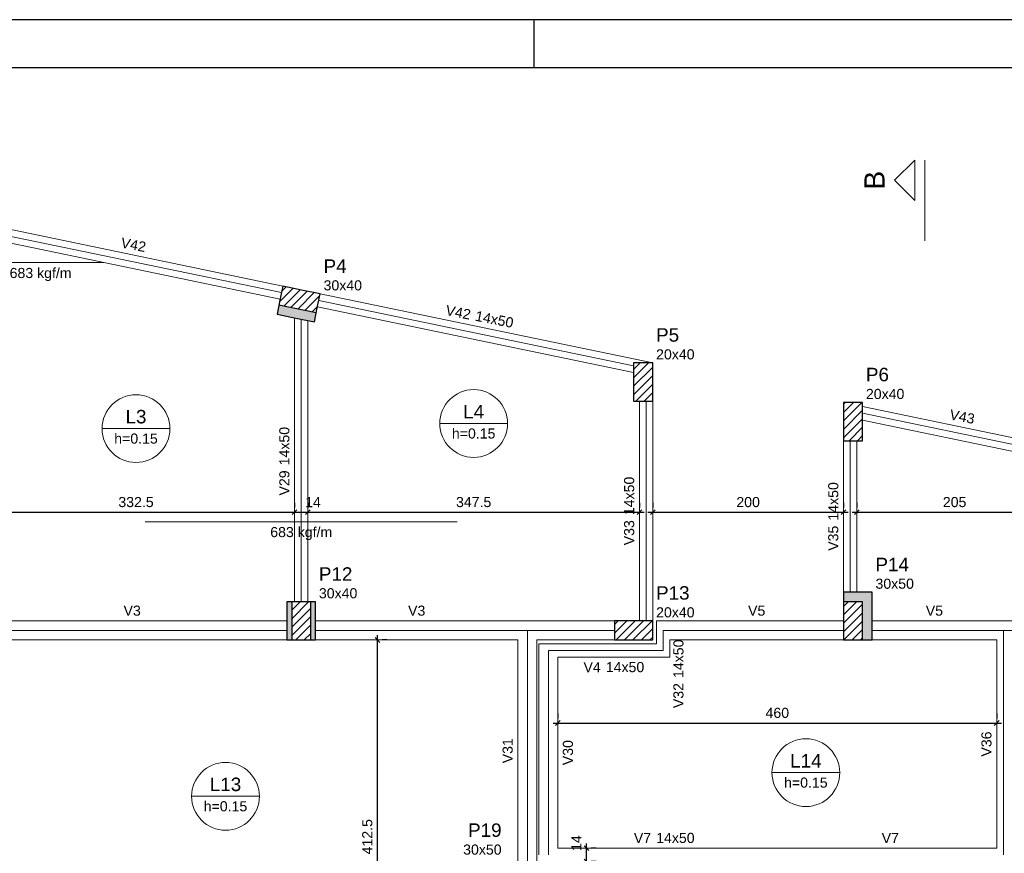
# Model space of a CAD drawing. Header units: millimetres. Extents: x 10 to 1250, y -62 to 528.
# Tile 111 of 193: x 113 to 134, y 175 to 193. Entities that reach past the tile are written whole.
import ezdxf

# ---------------------------------------------------------------- set-up
doc = ezdxf.new("R2010")
doc.units = ezdxf.units.MM
doc.header["$LTSCALE"] = 0.05
doc.linetypes.add('DOT', pattern=[6.35, 0, -6.35])
for name, color, linetype, lineweight in [('FO-Cargas de parede', 15, 'Continuous', 5), ('FO-Cortes', 9, 'Continuous', 5), ('FO-Cotas', 5, 'Continuous', 5), ('FO-Eixos', 5, 'Continuous', 5), ('FO-Hachura pilar que morre', 106, 'Continuous', 5), ('FO-Hachura pilar que passa', 19, 'Continuous', 5), ('FO-Pilares', 4, 'Continuous', 30), ('FO-Textos das lajes', 3, 'Continuous', 20), ('FO-Textos das vigas', 7, 'Continuous', 5), ('FO-Textos dos pilares', 7, 'Continuous', 5), ('FO-Vigas', 7, 'Continuous', 5)]:
    doc.layers.add(name, color=color, linetype=linetype, lineweight=lineweight)
doc.layers.add('FOLHA_PADRÃO', color=7, linetype='Continuous')
doc.styles.add('Arial', font='arial.ttf')
doc.styles.get("Standard").update_dxf_attribs({"font": 'arial.ttf'})
doc.dimstyles.new('UM_50.000000', dxfattribs={"dimtxt": 0.18, "dimasz": 0.1, "dimexe": 0.1, "dimexo": 0.2, "dimgap": 0.1, "dimtad": 1, "dimdec": 1, "dimlfac": 50, "dimzin": 0, "dimdsep": 46, "dimtxsty": 'Standard', "dimblk": 'OBLIQUE', "dimcen": 0.09, "dimdle": 0.1, "dimadec": 1, "dimazin": 2, "dimtfac": 1, "dimtdec": 1, "dimtofl": 0, "dimtmove": 0, "dimatfit": 3, "dimldrblk": 'OBLIQUE', "dimfxl": 1, "dimtolj": 1, "dimarcsym": 1})
pattern_1 = [(45, (51.72355, 266.28175), (-0.08838835, 0.08838835), [])]

# ---------------------------------------------------------------- blocks, each defined once
blk = doc.blocks.new('A1EST. 1500')
at = {"layer": 'FOLHA_PADRÃO', "color": 1, "linetype": 'Continuous'}
for p, q in [((150.008, 59.4), (0, 59.4)), ((113.5, 58.4), (113.5, 59.4))]:
    blk.add_line(p, q, dxfattribs=at)
at = {"layer": 'FOLHA_PADRÃO', "color": 6, "linetype": 'Continuous'}
blk.add_lwpolyline([(149, 58.4), (149, 1), (1, 1), (1, 58.4), (149, 58.4)], dxfattribs=at)
blk = doc.blocks.new('_Oblique')
at = {"color": 0, "linetype": 'ByBlock', "lineweight": -2}
blk.add_line((-0.5, -0.5), (0.5, 0.5), dxfattribs=at)
blk = doc.blocks.new('*D394')
at = {"layer": 'Defpoints', "color": 0, "transparency": 16777216}
for p in [(124.317, 177.84), (133.517, 177.84), (133.517, 177.84)]:
    blk.add_point(p, dxfattribs=at)
at = {"layer": 'FO-Cotas', "color": 0, "lineweight": -2, "transparency": 16777216}
for p, q in [((124.317, 178.04), (124.317, 177.94)), ((133.517, 178.04), (133.517, 177.94)), ((124.217, 177.84), (133.617, 177.84))]:
    blk.add_line(p, q, dxfattribs=at)
at = {"layer": 'FO-Cotas', "color": 0, "lineweight": -2, "transparency": 16777216, "xscale": 0.1, "yscale": 0.1, "zscale": 0.1, "rotation": 180}
blk.add_blockref('_Oblique', (124.317, 177.84), dxfattribs=at)
at = {"layer": 'FO-Cotas', "color": 0, "lineweight": -2, "transparency": 16777216, "xscale": 0.1, "yscale": 0.1, "zscale": 0.1}
blk.add_blockref('_Oblique', (133.517, 177.84), dxfattribs=at)
at = {"layer": 'FO-Cotas', "transparency": 16777216, "insert": (128.917, 178.052), "char_height": 0.2118, "attachment_point": 5, "rotation": 0.0057, "style": 'Arial'}
blk.add_mtext('\\A1;460', dxfattribs=at)
blk = doc.blocks.new('*D399')
at = {"layer": 'Defpoints', "color": 0, "transparency": 16777216}
for p in [(112.145, 182.259), (118.795, 182.259), (118.795, 182.259)]:
    blk.add_point(p, dxfattribs=at)
at = {"layer": 'FO-Cotas', "color": 0, "lineweight": -2, "transparency": 16777216}
for p, q in [((112.145, 182.459), (112.145, 182.359)), ((118.795, 182.459), (118.795, 182.359)), ((112.045, 182.259), (118.895, 182.259))]:
    blk.add_line(p, q, dxfattribs=at)
at = {"layer": 'FO-Cotas', "color": 0, "lineweight": -2, "transparency": 16777216, "xscale": 0.1, "yscale": 0.1, "zscale": 0.1, "rotation": 180}
blk.add_blockref('_Oblique', (112.145, 182.259), dxfattribs=at)
at = {"layer": 'FO-Cotas', "color": 0, "lineweight": -2, "transparency": 16777216, "xscale": 0.1, "yscale": 0.1, "zscale": 0.1}
blk.add_blockref('_Oblique', (118.795, 182.259), dxfattribs=at)
at = {"layer": 'FO-Cotas', "transparency": 16777216, "insert": (115.47, 182.471), "char_height": 0.2118, "attachment_point": 5, "rotation": 0.0057, "style": 'Arial'}
blk.add_mtext('\\A1;332.5', dxfattribs=at)
blk = doc.blocks.new('*D400')
at = {"layer": 'Defpoints', "color": 0, "transparency": 16777216}
for p in [(118.795, 182.259), (119.075, 182.259), (119.075, 182.259)]:
    blk.add_point(p, dxfattribs=at)
at = {"layer": 'FO-Cotas', "color": 0, "lineweight": -2, "transparency": 16777216}
for p, q in [((118.795, 182.459), (118.795, 182.359)), ((119.075, 182.459), (119.075, 182.359)), ((118.695, 182.259), (119.175, 182.259))]:
    blk.add_line(p, q, dxfattribs=at)
at = {"layer": 'FO-Cotas', "color": 0, "lineweight": -2, "transparency": 16777216, "xscale": 0.1, "yscale": 0.1, "zscale": 0.1, "rotation": 180}
blk.add_blockref('_Oblique', (118.795, 182.259), dxfattribs=at)
at = {"layer": 'FO-Cotas', "color": 0, "lineweight": -2, "transparency": 16777216, "xscale": 0.1, "yscale": 0.1, "zscale": 0.1}
blk.add_blockref('_Oblique', (119.075, 182.259), dxfattribs=at)
at = {"layer": 'FO-Cotas', "transparency": 16777216, "insert": (119.181, 182.471), "char_height": 0.2118, "attachment_point": 5, "rotation": 0.0057, "style": 'Arial'}
blk.add_mtext('\\A1;14', dxfattribs=at)
blk = doc.blocks.new('*D401')
at = {"layer": 'Defpoints', "color": 0, "transparency": 16777216}
for p in [(119.075, 182.259), (126.025, 182.259), (126.025, 182.259)]:
    blk.add_point(p, dxfattribs=at)
at = {"layer": 'FO-Cotas', "color": 0, "lineweight": -2, "transparency": 16777216}
for p, q in [((119.075, 182.459), (119.075, 182.359)), ((126.025, 182.459), (126.025, 182.359)), ((118.975, 182.259), (126.125, 182.259))]:
    blk.add_line(p, q, dxfattribs=at)
at = {"layer": 'FO-Cotas', "color": 0, "lineweight": -2, "transparency": 16777216, "xscale": 0.1, "yscale": 0.1, "zscale": 0.1, "rotation": 180}
blk.add_blockref('_Oblique', (119.075, 182.259), dxfattribs=at)
at = {"layer": 'FO-Cotas', "color": 0, "lineweight": -2, "transparency": 16777216, "xscale": 0.1, "yscale": 0.1, "zscale": 0.1}
blk.add_blockref('_Oblique', (126.025, 182.259), dxfattribs=at)
at = {"layer": 'FO-Cotas', "transparency": 16777216, "insert": (122.55, 182.471), "char_height": 0.2118, "attachment_point": 5, "rotation": 0.0057, "style": 'Arial'}
blk.add_mtext('\\A1;347.5', dxfattribs=at)
blk = doc.blocks.new('*D402')
at = {"layer": 'Defpoints', "color": 0, "transparency": 16777216}
for p in [(126.305, 182.259), (130.305, 182.259), (130.305, 182.259)]:
    blk.add_point(p, dxfattribs=at)
at = {"layer": 'FO-Cotas', "color": 0, "lineweight": -2, "transparency": 16777216}
for p, q in [((126.305, 182.459), (126.305, 182.359)), ((130.305, 182.459), (130.305, 182.359)), ((126.205, 182.259), (130.405, 182.259))]:
    blk.add_line(p, q, dxfattribs=at)
at = {"layer": 'FO-Cotas', "color": 0, "lineweight": -2, "transparency": 16777216, "xscale": 0.1, "yscale": 0.1, "zscale": 0.1, "rotation": 180}
blk.add_blockref('_Oblique', (126.305, 182.259), dxfattribs=at)
at = {"layer": 'FO-Cotas', "color": 0, "lineweight": -2, "transparency": 16777216, "xscale": 0.1, "yscale": 0.1, "zscale": 0.1}
blk.add_blockref('_Oblique', (130.305, 182.259), dxfattribs=at)
at = {"layer": 'FO-Cotas', "transparency": 16777216, "insert": (128.305, 182.471), "char_height": 0.2118, "attachment_point": 5, "rotation": 0.0057, "style": 'Arial'}
blk.add_mtext('\\A1;200', dxfattribs=at)
blk = doc.blocks.new('*D403')
at = {"layer": 'Defpoints', "color": 0, "transparency": 16777216}
for p in [(130.585, 182.259), (134.685, 182.259), (134.685, 182.259)]:
    blk.add_point(p, dxfattribs=at)
at = {"layer": 'FO-Cotas', "color": 0, "lineweight": -2, "transparency": 16777216}
for p, q in [((130.585, 182.459), (130.585, 182.359)), ((134.685, 182.459), (134.685, 182.359)), ((130.485, 182.259), (134.785, 182.259))]:
    blk.add_line(p, q, dxfattribs=at)
at = {"layer": 'FO-Cotas', "color": 0, "lineweight": -2, "transparency": 16777216, "xscale": 0.1, "yscale": 0.1, "zscale": 0.1, "rotation": 180}
blk.add_blockref('_Oblique', (130.585, 182.259), dxfattribs=at)
at = {"layer": 'FO-Cotas', "color": 0, "lineweight": -2, "transparency": 16777216, "xscale": 0.1, "yscale": 0.1, "zscale": 0.1}
blk.add_blockref('_Oblique', (134.685, 182.259), dxfattribs=at)
at = {"layer": 'FO-Cotas', "transparency": 16777216, "insert": (132.635, 182.471), "char_height": 0.2118, "attachment_point": 5, "rotation": 0.0057, "style": 'Arial'}
blk.add_mtext('\\A1;205', dxfattribs=at)
blk = doc.blocks.new('*D348')
at = {"layer": 'Defpoints', "color": 0, "transparency": 16777216}
for p in [(120.532, 179.581), (120.532, 179.581), (120.532, 171.331)]:
    blk.add_point(p, dxfattribs=at)
at = {"layer": 'FO-Cotas', "color": 0, "lineweight": -2, "transparency": 16777216}
for p, q in [((120.532, 171.231), (120.532, 179.681)), ((120.732, 179.581), (120.632, 179.581)), ((120.732, 171.331), (120.632, 171.331))]:
    blk.add_line(p, q, dxfattribs=at)
at = {"layer": 'FO-Cotas', "color": 0, "lineweight": -2, "transparency": 16777216, "xscale": 0.1, "yscale": 0.1, "zscale": 0.1}
for p, rotation in [((120.532, 179.581), 90), ((120.532, 171.331), 270)]:
    blk.add_blockref('_Oblique', p, dxfattribs=dict(at, rotation=rotation))
at = {"layer": 'FO-Cotas', "transparency": 16777216, "insert": (120.32, 175.456), "char_height": 0.2118, "attachment_point": 5, "rotation": 90, "style": 'Arial'}
blk.add_mtext('\\A1;412.5', dxfattribs=at)
blk = doc.blocks.new('*D353')
at = {"layer": 'Defpoints', "color": 0, "transparency": 16777216}
for p in [(124.917, 175.217), (124.917, 175.217), (124.917, 174.937)]:
    blk.add_point(p, dxfattribs=at)
at = {"layer": 'FO-Cotas', "color": 0, "lineweight": -2, "transparency": 16777216}
for p, q in [((124.917, 174.837), (124.917, 175.317)), ((125.117, 175.217), (125.017, 175.217)), ((125.117, 174.937), (125.017, 174.937))]:
    blk.add_line(p, q, dxfattribs=at)
at = {"layer": 'FO-Cotas', "color": 0, "lineweight": -2, "transparency": 16777216, "xscale": 0.1, "yscale": 0.1, "zscale": 0.1}
for p, rotation in [((124.917, 175.217), 90), ((124.917, 174.937), 270)]:
    blk.add_blockref('_Oblique', p, dxfattribs=dict(at, rotation=rotation))
at = {"layer": 'FO-Cotas', "transparency": 16777216, "insert": (124.705, 175.323), "char_height": 0.2118, "attachment_point": 5, "rotation": 90, "style": 'Arial'}
blk.add_mtext('\\A1;14', dxfattribs=at)

msp = doc.modelspace()

# ---------------------------------------------------------------- hatches: boundary and pattern name
at = {"layer": 'FO-Hachura pilar que morre', "linetype": 'Continuous'}
h = msp.add_hatch(color=256, dxfattribs=at)
h.paths.add_polyline_path([(118.5491, 186.9996), (118.4877, 186.7059), (118.4264, 186.4122), (118.8179, 186.3304), (119.2095, 186.2486), (119.2708, 186.5423), (119.3321, 186.836), (118.9406, 186.9178)])
h.paths.add_polyline_path([(118.5491, 186.9996), (118.5082, 186.8038), (118.4673, 186.608), (118.8588, 186.5262), (119.2504, 186.4444), (119.2912, 186.6402), (119.3321, 186.836), (118.9406, 186.9178)], flags=0)
for points in [[(130.7046, 179.5816), (130.9046, 179.5816), (130.9046, 180.5814), (130.3046, 180.5814), (130.3046, 180.3814), (130.7046, 180.3814), (130.7046, 179.5816)], [(118.6346, 180.3814), (118.6346, 179.5816), (118.7346, 179.5816), (118.7346, 180.3814), (118.6346, 180.3814)], [(119.1346, 179.5816), (119.2346, 179.5816), (119.2346, 180.3814), (119.1346, 180.3814), (119.1346, 179.5816)]]:
    msp.add_hatch(color=256, dxfattribs=at).paths.add_polyline_path(points)
at = {"layer": 'FO-Hachura pilar que passa', "linetype": 'Continuous'}
h = msp.add_hatch(dxfattribs=at)
h.set_pattern_fill('ANSI31', color=256, style=0)
h.set_pattern_definition(pattern_1)
h.paths.add_polyline_path([(118.5491, 186.9996), (118.5082, 186.8038), (118.4673, 186.608), (118.8588, 186.5262), (119.2504, 186.4444), (119.2912, 186.6402), (119.3321, 186.836), (118.9406, 186.9178)])
h = msp.add_hatch(dxfattribs=at)
h.set_pattern_fill('ANSI31', color=256, style=0)
h.set_pattern_definition(pattern_1)
h.paths.add_polyline_path([(125.9046, 184.5896), (126.1046, 184.5896), (126.3046, 184.5896), (126.3046, 184.9896), (126.3046, 185.3896), (126.1046, 185.3896), (125.9046, 185.3896), (125.9046, 184.9896)])
h = msp.add_hatch(dxfattribs=at)
h.set_pattern_fill('ANSI31', color=256, style=0)
h.set_pattern_definition(pattern_1)
h.paths.add_polyline_path([(130.3046, 183.7594), (130.5046, 183.7594), (130.7046, 183.7594), (130.7046, 184.1594), (130.7046, 184.5594), (130.5046, 184.5594), (130.3046, 184.5594), (130.3046, 184.1594)])
h = msp.add_hatch(dxfattribs=at)
h.set_pattern_fill('ANSI31', color=256, style=0)
h.set_pattern_definition(pattern_1)
h.paths.add_polyline_path([(119.1346, 180.3814), (118.7346, 180.3814), (118.7346, 179.5816), (119.1346, 179.5816), (119.1346, 180.3814)])
h = msp.add_hatch(dxfattribs=at)
h.set_pattern_fill('ANSI31', color=256, style=0)
h.set_pattern_definition(pattern_1)
h.paths.add_polyline_path([(130.7046, 180.3814), (130.3046, 180.3814), (130.3046, 179.5816), (130.7046, 179.5816), (130.7046, 180.3814)])
h = msp.add_hatch(dxfattribs=at)
h.set_pattern_fill('ANSI31', color=256, style=0)
h.set_pattern_definition(pattern_1)
h.paths.add_polyline_path([(125.5046, 179.9814), (125.5046, 179.7814), (125.5046, 179.5814), (125.9046, 179.5814), (126.3046, 179.5814), (126.3046, 179.7814), (126.3046, 179.9814), (125.9046, 179.9814)])

# ---------------------------------------------------------------- linework, layer by layer
at = {"layer": 'FO-Cargas de parede'}
for p, q in [((114.7946, 187.4924), (112.1446, 187.4924)), ((115.6646, 182.0614), (122.2046, 182.0614))]:
    msp.add_line(p, q, dxfattribs=at)
at = {"layer": 'FO-Cortes'}
msp.add_line((132.013, 187.9486), (132.013, 189.643), dxfattribs=at)
at = {"layer": 'FO-Cortes', "linetype": 'Continuous'}
msp.add_lwpolyline([(131.8012, 189.643), (131.8012, 188.7958), (131.3776, 189.2194), (131.8012, 189.643)], close=True, dxfattribs=at)
at = {"layer": 'FO-Eixos'}
for p, q in [((112.0046, 188.2146), (118.5204, 186.8622)), ((119.3036, 186.6996), (125.9046, 185.3296)), ((118.9346, 180.3814), (118.9346, 186.3062)), ((126.1646, 179.9814), (126.1646, 184.5896)), ((130.7046, 184.3332), (134.8246, 183.4782)), ((130.4446, 180.5814), (130.4446, 183.7594)), ((112.0046, 179.7814), (118.6346, 179.7814)), ((119.2346, 179.7814), (123.6766, 179.7814)), ((123.6766, 174.9374), (123.6766, 179.7814)), ((123.6766, 179.7814), (125.5046, 179.7814)), ((126.5246, 179.3614), (126.5246, 179.7814)), ((126.5246, 179.7814), (130.3046, 179.7814)), ((130.9046, 179.7814), (133.6566, 179.7814)), ((133.6566, 175.0774), (133.6566, 179.7814)), ((133.6566, 179.7814), (134.8246, 179.7814)), ((124.1166, 175.0774), (124.1166, 179.3614)), ((124.1166, 179.3614), (126.5246, 179.3614))]:
    msp.add_line(p, q, dxfattribs=at)
at = {"layer": 'FO-Pilares'}
for p, q in [((118.4673, 186.608), (119.2504, 186.4444)), ((118.7346, 180.3814), (118.7346, 179.5814)), ((119.1346, 179.5814), (119.1346, 180.3814)), ((130.7046, 180.3814), (130.3046, 180.3814)), ((130.7046, 179.5814), (130.7046, 180.3814))]:
    msp.add_line(p, q, dxfattribs=at)
for points in [[(118.5491, 186.9996), (118.4877, 186.7059), (118.4264, 186.4122), (118.8179, 186.3304), (119.2095, 186.2486), (119.2708, 186.5423), (119.3321, 186.836), (118.9406, 186.9178), (118.5491, 186.9996)], [(125.9046, 184.5896), (126.1046, 184.5896), (126.3046, 184.5896), (126.3046, 184.9896), (126.3046, 185.3896), (126.1046, 185.3896), (125.9046, 185.3896), (125.9046, 184.9896), (125.9046, 184.5896)], [(130.3046, 183.7594), (130.5046, 183.7594), (130.7046, 183.7594), (130.7046, 184.1594), (130.7046, 184.5594), (130.5046, 184.5594), (130.3046, 184.5594), (130.3046, 184.1594), (130.3046, 183.7594)], [(130.9046, 180.5814), (130.3046, 180.5814), (130.3046, 179.5816), (130.9046, 179.5816), (130.9046, 180.5814)], [(118.6346, 179.5816), (119.2346, 179.5816), (119.2346, 180.3814), (118.6346, 180.3814), (118.6346, 179.5816)], [(125.5046, 179.9814), (125.5046, 179.7814), (125.5046, 179.5814), (125.9046, 179.5814), (126.3046, 179.5814), (126.3046, 179.7814), (126.3046, 179.9814), (125.9046, 179.9814), (125.5046, 179.9814)]]:
    msp.add_lwpolyline(points, close=True, dxfattribs=at)
at = {"layer": 'FO-Textos das lajes'}
for p, q in [((114.7592, 184.012), (116.18, 184.012)), ((121.8392, 184.1192), (123.26, 184.1192)), ((128.8053, 176.8003), (130.2261, 176.8003)), ((116.6362, 176.3036), (118.057, 176.3036))]:
    msp.add_line(p, q, dxfattribs=at)
for centre in [(122.5496, 184.1192), (115.4696, 184.012), (129.5157, 176.8003), (117.3466, 176.3036)]:
    msp.add_circle(centre, 0.7104, dxfattribs=at)
at = {"layer": 'FO-Vigas'}
for p, q in [((112.0331, 188.3516), (118.5489, 186.9992)), ((112.1446, 188.0425), (118.4917, 186.7251)), ((119.3323, 186.8366), (126.3044, 185.3896)), ((119.275, 186.5625), (125.9046, 185.1866)), ((118.7946, 180.3814), (118.7946, 186.3353)), ((119.0746, 180.3814), (119.0746, 186.2768)), ((126.0246, 179.9814), (126.0246, 184.5896)), ((126.3046, 179.9814), (126.3046, 184.5896)), ((130.7046, 184.4762), (134.853, 183.6152)), ((130.7046, 184.1902), (134.6846, 183.3642)), ((130.3046, 180.5814), (130.3046, 183.7594)), ((130.5846, 180.5814), (130.5846, 183.7594)), ((112.1446, 179.9814), (118.6346, 179.9814)), ((119.2346, 179.9814), (123.6766, 179.9814)), ((123.6766, 179.9814), (125.5046, 179.9814)), ((126.3846, 179.5014), (126.3846, 179.9814)), ((126.3846, 179.9814), (130.3046, 179.9814)), ((130.9046, 179.9814), (133.6566, 179.9814)), ((133.6566, 179.9814), (134.6846, 179.9814)), ((112.0046, 179.5814), (118.6346, 179.5814)), ((119.2346, 179.5814), (123.4766, 179.5814)), ((123.4766, 174.9374), (123.4766, 179.5814)), ((123.8766, 174.9374), (123.8766, 179.5814)), ((123.8766, 179.5814), (125.5046, 179.5814)), ((123.9166, 175.0774), (123.9166, 179.5014)), ((123.9166, 179.5014), (126.3846, 179.5014)), ((126.6646, 179.2214), (126.6646, 179.5814)), ((126.6646, 179.5814), (130.3046, 179.5814)), ((130.9046, 179.5814), (133.5166, 179.5814)), ((133.5166, 175.2174), (133.5166, 179.5814)), ((124.3166, 175.2174), (124.3166, 179.2214)), ((124.3166, 179.2214), (126.6646, 179.2214)), ((124.3166, 175.2174), (128.9166, 175.2174)), ((128.9166, 175.2174), (133.5166, 175.2174))]:
    msp.add_line(p, q, dxfattribs=at)

# ---------------------------------------------------------------- block references
msp.add_blockref('A1EST. 1500', (10.3174, 133.1843))

# ---------------------------------------------------------------- texts
at = {"layer": 'FO-Cargas de parede', "linetype": 'Continuous', "char_height": 0.2118, "attachment_point": 8, "line_spacing_factor": 0.798, "style": 'Arial'}
for insert in [(113.4695, 187.1047), (118.9345, 181.6737)]:
    msp.add_mtext('683 kgf/m', dxfattribs=dict(at, insert=insert))
at = {"layer": 'FO-Cortes', "linetype": 'DOT', "ltscale": 0.2, "insert": (131.1658, 189.2194), "char_height": 0.4236, "width": 1.351433, "attachment_point": 8, "rotation": 90, "line_spacing_factor": 0.798, "style": 'Arial'}
msp.add_mtext('B', dxfattribs=at)
at = {"layer": 'FO-Textos das lajes', "attachment_point": 8, "line_spacing_factor": 0.798, "style": 'Arial'}
for s, insert, char_height in [('L4', (122.5496, 184.2251), 0.2824), ('L3', (115.4696, 184.1179), 0.2824), ('h=0.15', (115.4696, 183.6943), 0.2118), ('h=0.15', (122.5496, 183.8015), 0.2118), ('L14', (129.5157, 176.9062), 0.2824), ('L13', (117.3466, 176.4095), 0.2824), ('h=0.15', (129.5157, 176.4826), 0.2118), ('h=0.15', (117.3466, 175.9859), 0.2118)]:
    msp.add_mtext(s, dxfattribs=dict(at, insert=insert, char_height=char_height))
at = {"layer": 'FO-Textos das vigas', "linetype": 'Continuous', "char_height": 0.2118, "line_spacing_factor": 0.798, "style": 'Arial'}
for s, insert, attachment_point, rotation in [('V42', (115.3966, 187.7617), 8, 349), ('V42', (122.4649, 186.2946), 9, 349), ('14x50', (122.5686, 186.2731), 7, 349), ('V43', (132.773, 184.1551), 8, 349), ('14x50', (118.6887, 183.2418), 7, 90), ('V29', (118.6887, 183.1359), 9, 90), ('14x50', (125.9187, 182.1982), 7, 90), ('14x50', (130.1987, 182.0831), 7, 90), ('V33', (125.9187, 182.0923), 9, 90), ('V35', (130.1987, 181.9772), 9, 90), ('14x50', (126.9524, 178.7844), 7, 90), ('V32', (126.9524, 178.6785), 9, 90), ('V36', (133.4107, 177.3994), 8, 90), ('V31', (123.3707, 177.2594), 8, 90), ('V30', (124.6343, 177.2194), 8, 90)]:
    msp.add_mtext(s, dxfattribs=dict(at, insert=insert, attachment_point=attachment_point, rotation=rotation))
for s, insert, attachment_point in [('V3', (115.3896, 180.0873), 8), ('V3', (121.3556, 180.0873), 8), ('V5', (128.4846, 180.0873), 8), ('V5', (132.2106, 180.0873), 8), ('V4', (125.215, 178.9037), 9), ('14x50', (125.3209, 178.9037), 7), ('V7', (126.271, 175.3233), 9), ('14x50', (126.3769, 175.3233), 7), ('V7', (131.2866, 175.3233), 8)]:
    msp.add_mtext(s, dxfattribs=dict(at, insert=insert, attachment_point=attachment_point))
at = {"layer": 'FO-Textos dos pilares', "linetype": 'Continuous', "line_spacing_factor": 0.798, "style": 'Arial'}
for s, insert, char_height, attachment_point in [('P4', (119.4027, 187.2772), 0.2824, 7), ('30x40', (119.4027, 186.9066), 0.2118, 7), ('P5', (126.3752, 185.8308), 0.2824, 7), ('20x40', (126.3752, 185.4602), 0.2118, 7), ('P6', (130.7752, 185.0006), 0.2824, 7), ('20x40', (130.7752, 184.63), 0.2118, 7), ('P14', (130.9752, 181.0226), 0.2824, 7), ('P12', (119.3052, 180.8226), 0.2824, 7), ('30x50', (130.9752, 180.652), 0.2118, 7), ('30x40', (119.3052, 180.452), 0.2118, 7), ('P13', (126.3752, 180.4226), 0.2824, 7), ('20x40', (126.3752, 180.052), 0.2118, 7), ('P19', (123.1354, 175.4492), 0.2824, 9), ('30x50', (123.1354, 175.0786), 0.2118, 9)]:
    msp.add_mtext(s, dxfattribs=dict(at, insert=insert, char_height=char_height, attachment_point=attachment_point))

# ---------------------------------------------------------------- dimensions: what is measured, and where the dimension line sits
at = {"layer": 'FO-Cotas'}
for base, p1, p2, picture, middle in [((118.7946, 182.2594), (112.1446, 182.2594), (118.7946, 182.2594), '*D399', (115.4696, 182.4712)), ((119.0746, 182.2594), (118.7946, 182.2594), (119.0746, 182.2594), '*D400', (119.1805, 182.4712)), ((126.0246, 182.2594), (119.0746, 182.2594), (126.0246, 182.2594), '*D401', (122.5496, 182.4712)), ((130.3046, 182.2594), (126.3046, 182.2594), (130.3046, 182.2594), '*D402', (128.3046, 182.4712)), ((134.6846, 182.2594), (130.5846, 182.2594), (134.6846, 182.2594), '*D403', (132.6346, 182.4712)), ((133.5166, 177.84), (124.3166, 177.84), (133.5166, 177.84), '*D394', (128.9166, 178.0518))]:
    dim = msp.add_linear_dim(base=base, p1=p1, p2=p2, dimstyle='UM_50.000000', override={"dimtxt": 0.2118, "dimasz": 0.1, "dimexe": 0.1, "dimexo": 0.2, "dimtad": 1, "dimtih": 0, "dimtoh": 0, "dimdec": 1, "dimlfac": 50, "dimzin": 8, "dimtxsty": 'Arial', "dimblk": 'Oblique', "dimblk1": 'Oblique', "dimblk2": 'Oblique', "dimsah": 1, "dimdle": 0.1, "dimse1": 0, "dimse2": 0, "dimclrt": 256, "dimadec": 1, "dimazin": 3, "dimtmove": 2, "dimldrblk": 'Oblique'}, dxfattribs=at)
    dim.commit()
    dim.dimension.update_dxf_attribs({"geometry": picture, "text_midpoint": middle, "dimtype": 160, "text_rotation": 0.00573})
for base, p1, p2, picture, middle in [((120.5321, 179.5814), (120.5321, 171.3314), (120.5321, 179.5814), '*D348', (120.3203, 175.4564)), ((124.9166, 175.2174), (124.9166, 174.9374), (124.9166, 175.2174), '*D353', (124.7048, 175.3233))]:
    dim = msp.add_linear_dim(base=base, p1=p1, p2=p2, angle=90, dimstyle='UM_50.000000', override={"dimtxt": 0.2118, "dimasz": 0.1, "dimexe": 0.1, "dimexo": 0.2, "dimtad": 1, "dimtih": 0, "dimtoh": 0, "dimdec": 1, "dimlfac": 50, "dimzin": 8, "dimtxsty": 'Arial', "dimblk": 'Oblique', "dimblk1": 'Oblique', "dimblk2": 'Oblique', "dimsah": 1, "dimdle": 0.1, "dimse1": 0, "dimse2": 0, "dimclrt": 256, "dimadec": 1, "dimazin": 3, "dimtmove": 2, "dimldrblk": 'Oblique'}, dxfattribs=at)
    dim.commit()
    dim.dimension.update_dxf_attribs({"geometry": picture, "text_midpoint": middle, "dimtype": 160, "text_rotation": 90})

doc.saveas('drawing.dxf')
